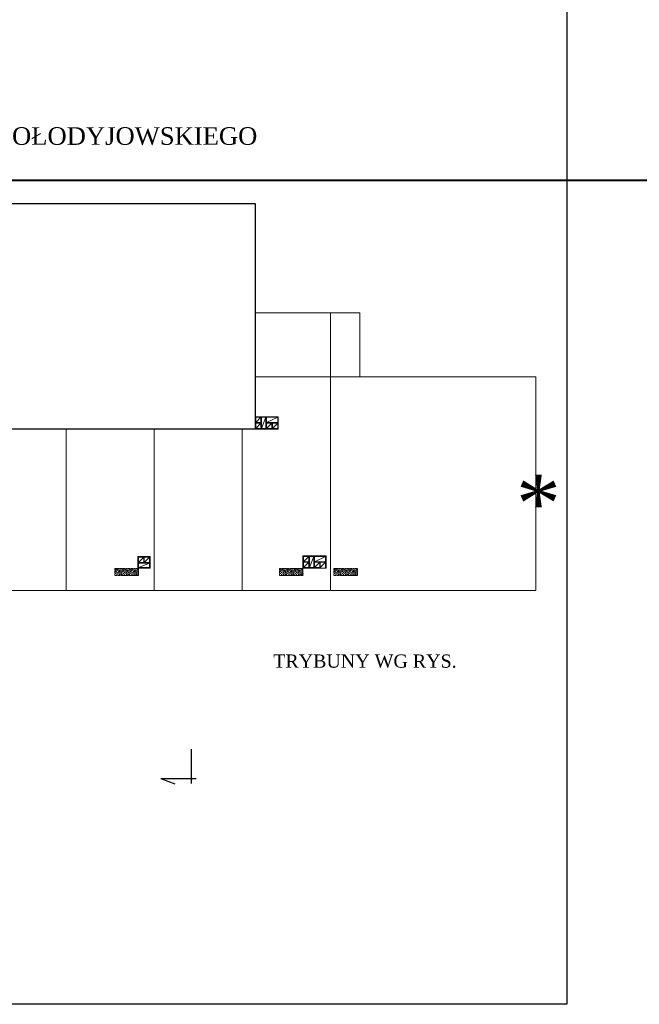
# Model space of a CAD drawing. Header units: millimetres. Extents: x -26513 to 76799, y 0 to 112149.
# Tile 34 of 98: x 9483 to 11594, y 86666 to 90020. Entities that reach past the tile are written whole.
import ezdxf

# ---------------------------------------------------------------- set-up
doc = ezdxf.new("R2010")
doc.units = ezdxf.units.MM
doc.header["$LTSCALE"] = 2
doc.linetypes.add('ACAD_ISO02W100', pattern=[15, 12, -3])
doc.layers.add('istn.śiany', color=2, linetype='Continuous')
doc.layers.add('nazwy pomieszczeń', color=7, linetype='Continuous')
for name, color, linetype, lineweight in [('wentylacja', 4, 'Continuous', 9), ('widok', 3, 'Continuous', 13), ('ZMIANY', 90, 'Continuous', 25)]:
    doc.layers.add(name, color=color, linetype=linetype, lineweight=lineweight)

msp = doc.modelspace()

# ---------------------------------------------------------------- hatches: boundary and pattern name
at = {"layer": 'widok', "linetype": 'ACAD_ISO02W100', "ltscale": 0.3}
h = msp.add_hatch(dxfattribs=at)
h.set_pattern_fill('CONC', color=256, style=0)
h.set_pattern_definition([(0, (830.13, -5283.796), (0, 25.4), [0, -25.4]), (0, (830.384, -5292.686), (0, 25.4), [0, -25.4]), (0, (831.146, -5278.97), (0, 25.4), [0, -25.4]), (338.1986, (817.938, -5286.844), (76.20000693, -25.39999773), [2.735656, -134.047535]), (216.8699, (820.478, -5287.86), (76.1999979, 50.80000313), [1.27, -125.73]), (130.6013, (819.462, -5288.6222), (127.0000107, -152.39997506), [2.341753, -231.8346646]), (206.5651, (811.08, -5291.67), (-25.3999786, -25.4000333), [0.5679694, -56.228158]), (326.3099, (810.572, -5291.924), (50.79998877, -25.4000339), [0.9158224, -90.6651984]), (108.4349, (811.334, -5292.432), (-25.39995944, 50.80001104), [0.803224, -79.518637]), (225, (827.336, -5294.21), (-4e-15, -25.400008), [1.0776204, -34.84339]), (0, (826.574, -5294.972), (25.4, 25.4), [1.524, -23.876]), (135, (828.098, -5294.972), (-25.400008, 2e-15), [1.0776204, -34.84339]), (251.5651, (824.288, -5277.954), (25.39995944, 50.80001104), [0.803224, -79.518637]), (0, (824.034, -5278.716), (25.4, 25.4), [1.27, -24.13]), (143.1301, (825.304, -5278.716), (-76.1999979, 50.80000313), [1.27, -125.73]), (213.6901, (810.826, -5277.7), (50.79998877, 25.4000339), [0.9158224, -90.6651984]), (341.5651, (810.064, -5278.208), (-50.80001104, 25.39995944), [1.6064484, -78.715413]), (126.8699, (811.588, -5278.716), (50.80000313, -76.1999979), [1.27, -125.73]), (0, (818.192, -5278.716), (0, 25.4), [0, -25.4]), (0, (811.334, -5285.32), (0, 25.4), [0, -25.4]), (0, (818.446, -5294.718), (0, 25.4), [0, -25.4]), (0, (825.304, -5286.844), (0, 25.4), [0, -25.4]), (0, (817.938, -5282.526), (0, 25.4), [0, -25.4]), (0, (812.35, -5281.764), (0, 25.4), [0, -25.4]), (0, (814.636, -5283.288), (0, 25.4), [0, -25.4]), (0, (813.62, -5289.384), (0, 25.4), [0, -25.4]), (0, (807.524, -5288.368), (0, 25.4), [0, -25.4]), (0, (807.778, -5282.526), (0, 25.4), [0, -25.4]), (0, (807.016, -5276.938), (0, 25.4), [0, -25.4]), (0, (814.89, -5275.922), (0, 25.4), [0, -25.4]), (0, (820.478, -5274.906), (0, 25.4), [0, -25.4]), (0, (829.368, -5275.922), (0, 25.4), [0, -25.4]), (0, (823.272, -5283.796), (0, 25.4), [0, -25.4]), (0, (820.732, -5279.224), (0, 25.4), [0, -25.4]), (0, (822.764, -5291.416), (0, 25.4), [0, -25.4]), (0, (815.144, -5292.686), (0, 25.4), [0, -25.4]), (0, (822.764, -5298.274), (0, 25.4), [0, -25.4]), (0, (814.382, -5296.75), (0, 25.4), [0, -25.4]), (0, (806.254, -5297.512), (0, 25.4), [0, -25.4]), (0, (809.302, -5298.782), (0, 25.4), [0, -25.4]), (0, (809.556, -5295.226), (0, 25.4), [0, -25.4]), (0, (826.574, -5299.29), (0, 25.4), [0, -25.4]), (0, (829.622, -5288.876), (0, 25.4), [0, -25.4]), (0, (828.352, -5281.256), (0, 25.4), [0, -25.4]), (0, (816.668, -5299.544), (0, 25.4), [0, -25.4])])
h.paths.add_polyline_path([(9847.3, 88126.4), (9847.3, 88150.4), (9807.3, 88150.4), (9807.3, 88126.4)])
h.paths.add_polyline_path([(9887.3, 88126.4), (9887.3, 88150.4), (9847.3, 88150.4), (9847.3, 88126.4)])
h = msp.add_hatch(dxfattribs=at)
h.set_pattern_fill('CONC', color=256, style=0)
h.set_pattern_definition([(0, (1390.63, -5283.796), (0, 25.4), [0, -25.4]), (0, (1390.884, -5292.686), (0, 25.4), [0, -25.4]), (0, (1391.646, -5278.97), (0, 25.4), [0, -25.4]), (338.1986, (1378.438, -5286.844), (76.20000693, -25.39999773), [2.735656, -134.047535]), (216.8699, (1380.978, -5287.86), (76.1999979, 50.80000313), [1.27, -125.73]), (130.6013, (1379.962, -5288.6222), (127.0000107, -152.39997506), [2.341753, -231.8346646]), (206.5651, (1371.58, -5291.67), (-25.3999786, -25.4000333), [0.5679694, -56.228158]), (326.3099, (1371.072, -5291.924), (50.79998877, -25.4000339), [0.9158224, -90.6651984]), (108.4349, (1371.834, -5292.432), (-25.39995944, 50.80001104), [0.803224, -79.518637]), (225, (1387.836, -5294.21), (-4e-15, -25.400008), [1.0776204, -34.84339]), (0, (1387.074, -5294.972), (25.4, 25.4), [1.524, -23.876]), (135, (1388.598, -5294.972), (-25.400008, 2e-15), [1.0776204, -34.84339]), (251.5651, (1384.788, -5277.954), (25.39995944, 50.80001104), [0.803224, -79.518637]), (0, (1384.534, -5278.716), (25.4, 25.4), [1.27, -24.13]), (143.1301, (1385.804, -5278.716), (-76.1999979, 50.80000313), [1.27, -125.73]), (213.6901, (1371.326, -5277.7), (50.79998877, 25.4000339), [0.9158224, -90.6651984]), (341.5651, (1370.564, -5278.208), (-50.80001104, 25.39995944), [1.6064484, -78.715413]), (126.8699, (1372.088, -5278.716), (50.80000313, -76.1999979), [1.27, -125.73]), (0, (1378.692, -5278.716), (0, 25.4), [0, -25.4]), (0, (1371.834, -5285.32), (0, 25.4), [0, -25.4]), (0, (1378.946, -5294.718), (0, 25.4), [0, -25.4]), (0, (1385.804, -5286.844), (0, 25.4), [0, -25.4]), (0, (1378.438, -5282.526), (0, 25.4), [0, -25.4]), (0, (1372.85, -5281.764), (0, 25.4), [0, -25.4]), (0, (1375.136, -5283.288), (0, 25.4), [0, -25.4]), (0, (1374.12, -5289.384), (0, 25.4), [0, -25.4]), (0, (1368.024, -5288.368), (0, 25.4), [0, -25.4]), (0, (1368.278, -5282.526), (0, 25.4), [0, -25.4]), (0, (1367.516, -5276.938), (0, 25.4), [0, -25.4]), (0, (1375.39, -5275.922), (0, 25.4), [0, -25.4]), (0, (1380.978, -5274.906), (0, 25.4), [0, -25.4]), (0, (1389.868, -5275.922), (0, 25.4), [0, -25.4]), (0, (1383.772, -5283.796), (0, 25.4), [0, -25.4]), (0, (1381.232, -5279.224), (0, 25.4), [0, -25.4]), (0, (1383.264, -5291.416), (0, 25.4), [0, -25.4]), (0, (1375.644, -5292.686), (0, 25.4), [0, -25.4]), (0, (1383.264, -5298.274), (0, 25.4), [0, -25.4]), (0, (1374.882, -5296.75), (0, 25.4), [0, -25.4]), (0, (1366.754, -5297.512), (0, 25.4), [0, -25.4]), (0, (1369.802, -5298.782), (0, 25.4), [0, -25.4]), (0, (1370.056, -5295.226), (0, 25.4), [0, -25.4]), (0, (1387.074, -5299.29), (0, 25.4), [0, -25.4]), (0, (1390.122, -5288.876), (0, 25.4), [0, -25.4]), (0, (1388.852, -5281.256), (0, 25.4), [0, -25.4]), (0, (1377.168, -5299.544), (0, 25.4), [0, -25.4])])
h.paths.add_polyline_path([(10407.8, 88126.4), (10407.8, 88150.4), (10367.8, 88150.4), (10367.8, 88126.4)])
h.paths.add_polyline_path([(10447.8, 88126.4), (10447.8, 88150.4), (10407.8, 88150.4), (10407.8, 88126.4)])
h = msp.add_hatch(dxfattribs=at)
h.set_pattern_fill('CONC', color=256, style=0)
h.set_pattern_definition([(0, (1576.13, -5283.796), (0, 25.4), [0, -25.4]), (0, (1576.384, -5292.686), (0, 25.4), [0, -25.4]), (0, (1577.146, -5278.97), (0, 25.4), [0, -25.4]), (338.1986, (1563.938, -5286.844), (76.20000693, -25.39999773), [2.735656, -134.047535]), (216.8699, (1566.478, -5287.86), (76.1999979, 50.80000313), [1.27, -125.73]), (130.6013, (1565.462, -5288.6222), (127.0000107, -152.39997506), [2.341753, -231.8346646]), (206.5651, (1557.08, -5291.67), (-25.3999786, -25.4000333), [0.5679694, -56.228158]), (326.3099, (1556.572, -5291.924), (50.79998877, -25.4000339), [0.9158224, -90.6651984]), (108.4349, (1557.334, -5292.432), (-25.39995944, 50.80001104), [0.803224, -79.518637]), (225, (1573.336, -5294.21), (-4e-15, -25.400008), [1.0776204, -34.84339]), (0, (1572.574, -5294.972), (25.4, 25.4), [1.524, -23.876]), (135, (1574.098, -5294.972), (-25.400008, 2e-15), [1.0776204, -34.84339]), (251.5651, (1570.288, -5277.954), (25.39995944, 50.80001104), [0.803224, -79.518637]), (0, (1570.034, -5278.716), (25.4, 25.4), [1.27, -24.13]), (143.1301, (1571.304, -5278.716), (-76.1999979, 50.80000313), [1.27, -125.73]), (213.6901, (1556.826, -5277.7), (50.79998877, 25.4000339), [0.9158224, -90.6651984]), (341.5651, (1556.064, -5278.208), (-50.80001104, 25.39995944), [1.6064484, -78.715413]), (126.8699, (1557.588, -5278.716), (50.80000313, -76.1999979), [1.27, -125.73]), (0, (1564.192, -5278.716), (0, 25.4), [0, -25.4]), (0, (1557.334, -5285.32), (0, 25.4), [0, -25.4]), (0, (1564.446, -5294.718), (0, 25.4), [0, -25.4]), (0, (1571.304, -5286.844), (0, 25.4), [0, -25.4]), (0, (1563.938, -5282.526), (0, 25.4), [0, -25.4]), (0, (1558.35, -5281.764), (0, 25.4), [0, -25.4]), (0, (1560.636, -5283.288), (0, 25.4), [0, -25.4]), (0, (1559.62, -5289.384), (0, 25.4), [0, -25.4]), (0, (1553.524, -5288.368), (0, 25.4), [0, -25.4]), (0, (1553.778, -5282.526), (0, 25.4), [0, -25.4]), (0, (1553.016, -5276.938), (0, 25.4), [0, -25.4]), (0, (1560.89, -5275.922), (0, 25.4), [0, -25.4]), (0, (1566.478, -5274.906), (0, 25.4), [0, -25.4]), (0, (1575.368, -5275.922), (0, 25.4), [0, -25.4]), (0, (1569.272, -5283.796), (0, 25.4), [0, -25.4]), (0, (1566.732, -5279.224), (0, 25.4), [0, -25.4]), (0, (1568.764, -5291.416), (0, 25.4), [0, -25.4]), (0, (1561.144, -5292.686), (0, 25.4), [0, -25.4]), (0, (1568.764, -5298.274), (0, 25.4), [0, -25.4]), (0, (1560.382, -5296.75), (0, 25.4), [0, -25.4]), (0, (1552.254, -5297.512), (0, 25.4), [0, -25.4]), (0, (1555.302, -5298.782), (0, 25.4), [0, -25.4]), (0, (1555.556, -5295.226), (0, 25.4), [0, -25.4]), (0, (1572.574, -5299.29), (0, 25.4), [0, -25.4]), (0, (1575.622, -5288.876), (0, 25.4), [0, -25.4]), (0, (1574.352, -5281.256), (0, 25.4), [0, -25.4]), (0, (1562.668, -5299.544), (0, 25.4), [0, -25.4])])
h.paths.add_polyline_path([(10593.3, 88126.4), (10593.3, 88150.4), (10553.3, 88150.4), (10553.3, 88126.4)])
h.paths.add_polyline_path([(10633.3, 88126.4), (10633.3, 88150.4), (10593.3, 88150.4), (10593.3, 88126.4)])

# ---------------------------------------------------------------- linework, layer by layer
at = {"layer": 'Defpoints'}
for points in [[(6906.6, 90865.8), (11346.6, 90865.8), (11346.6, 86665.8), (6906.6, 86665.8)], [(9438.9, 89394.6), (10284.8, 89394.6), (10284.8, 88625.7), (9438.9, 88625.7)]]:
    msp.add_lwpolyline(points, close=True, dxfattribs=at)
at = {"layer": 'istn.śiany'}
for p, q in [((10068.1, 87418.3), (10068.1, 87535.1)), ((9963.6, 87435.4), (10084.1, 87435.4)), ((9963.6, 87435.4), (10010.9, 87417))]:
    msp.add_line(p, q, dxfattribs=at)
at = {"layer": 'istn.śiany', "lineweight": 40}
msp.add_lwpolyline([(-26512.9, 112148.8), (40236.1, 112148.8), (40236.1, 89472.4), (-26512.9, 89472.4)], close=True, dxfattribs=at)
at = {"layer": 'wentylacja'}
for p, q in [((10284.8, 88667.7), (10363.8, 88667.7)), ((10284.8, 88667.7), (10284.8, 88625.7)), ((10286.8, 88647.7), (10304.8, 88665.7)), ((10286.8, 88665.7), (10286.8, 88647.7)), ((10286.8, 88665.7), (10304.8, 88665.7)), ((10304.8, 88665.7), (10304.8, 88647.7)), ((10306.8, 88627.7), (10321.8, 88665.7)), ((10306.8, 88665.7), (10321.8, 88665.7)), ((10306.8, 88665.7), (10306.8, 88627.7)), ((10321.8, 88665.7), (10321.8, 88627.7)), ((10323.8, 88647.7), (10361.8, 88665.7)), ((10323.8, 88665.7), (10323.8, 88647.7)), ((10323.8, 88665.7), (10361.8, 88665.7)), ((10361.8, 88665.7), (10361.8, 88647.7)), ((10363.8, 88667.7), (10363.8, 88625.7)), ((10286.8, 88647.7), (10304.8, 88647.7)), ((10286.8, 88627.7), (10304.8, 88645.7)), ((10286.8, 88645.7), (10286.8, 88627.7)), ((10286.8, 88645.7), (10304.8, 88645.7)), ((10304.8, 88645.7), (10304.8, 88627.7)), ((10323.8, 88647.7), (10361.8, 88647.7)), ((10323.8, 88627.7), (10341.8, 88645.7)), ((10323.8, 88645.7), (10323.8, 88627.7)), ((10323.8, 88645.7), (10341.8, 88645.7)), ((10341.8, 88645.7), (10341.8, 88627.7)), ((10343.8, 88627.7), (10361.8, 88645.7)), ((10343.8, 88645.7), (10361.8, 88645.7)), ((10343.8, 88645.7), (10343.8, 88627.7)), ((10361.8, 88645.7), (10361.8, 88627.7)), ((10284.8, 88625.7), (10363.8, 88625.7)), ((10286.8, 88627.7), (10304.8, 88627.7)), ((10306.8, 88627.7), (10321.8, 88627.7)), ((10323.8, 88627.7), (10341.8, 88627.7)), ((10343.8, 88627.7), (10361.8, 88627.7)), ((10447.8, 88193.7), (10447.8, 88151.7)), ((10447.8, 88193.7), (10526.8, 88193.7)), ((10526.8, 88193.7), (10526.8, 88151.7)), ((9885.3, 88191.7), (9927.3, 88191.7)), ((9885.3, 88191.7), (9885.3, 88151.7)), ((9887.3, 88170.7), (9905.3, 88189.7)), ((9887.3, 88189.7), (9905.3, 88189.7)), ((9887.3, 88189.7), (9887.3, 88170.7)), ((9887.3, 88170.7), (9905.3, 88170.7)), ((9887.3, 88153.7), (9925.3, 88168.7)), ((9887.3, 88168.7), (9887.3, 88153.7)), ((9887.3, 88168.7), (9925.3, 88168.7)), ((9905.3, 88189.7), (9905.3, 88170.7)), ((9907.3, 88170.7), (9925.3, 88189.7)), ((9907.3, 88189.7), (9925.3, 88189.7)), ((9907.3, 88189.7), (9907.3, 88170.7)), ((9907.3, 88170.7), (9925.3, 88170.7)), ((9925.3, 88189.7), (9925.3, 88153.7)), ((9927.3, 88191.7), (9927.3, 88151.7)), ((10449.8, 88191.7), (10467.8, 88191.7)), ((10449.8, 88191.7), (10449.8, 88173.7)), ((10449.8, 88173.7), (10467.8, 88191.7)), ((10449.8, 88173.7), (10467.8, 88173.7)), ((10449.8, 88171.7), (10467.8, 88171.7)), ((10449.8, 88171.7), (10449.8, 88153.7)), ((10449.8, 88153.7), (10467.8, 88171.7)), ((10467.8, 88191.7), (10467.8, 88173.7)), ((10467.8, 88171.7), (10467.8, 88153.7)), ((10469.8, 88191.7), (10469.8, 88153.7)), ((10469.8, 88191.7), (10484.8, 88191.7)), ((10469.8, 88153.7), (10484.8, 88191.7)), ((10484.8, 88191.7), (10484.8, 88153.7)), ((10486.8, 88191.7), (10486.8, 88173.7)), ((10486.8, 88191.7), (10524.8, 88191.7)), ((10486.8, 88173.7), (10524.8, 88191.7)), ((10486.8, 88173.7), (10524.8, 88173.7)), ((10486.8, 88171.7), (10504.8, 88171.7)), ((10486.8, 88171.7), (10486.8, 88153.7)), ((10486.8, 88153.7), (10504.8, 88171.7)), ((10504.8, 88171.7), (10504.8, 88153.7)), ((10506.8, 88171.7), (10506.8, 88153.7)), ((10506.8, 88171.7), (10524.8, 88171.7)), ((10506.8, 88153.7), (10524.8, 88171.7)), ((10524.8, 88191.7), (10524.8, 88173.7)), ((10524.8, 88171.7), (10524.8, 88153.7)), ((9885.3, 88151.7), (9927.3, 88151.7)), ((9887.3, 88153.7), (9925.3, 88153.7)), ((10447.8, 88151.7), (10526.8, 88151.7)), ((10449.8, 88153.7), (10467.8, 88153.7)), ((10469.8, 88153.7), (10484.8, 88153.7)), ((10486.8, 88153.7), (10504.8, 88153.7))]:
    msp.add_line(p, q, dxfattribs=at)
at = {"layer": 'widok'}
for p, q in [((10284.8, 89021.7), (10641.3, 89021.7)), ((10541.3, 89021.7), (10541.3, 88075.4)), ((10641.3, 89021.7), (10641.3, 88803.7)), ((10284.8, 88803.7), (11241.3, 88803.7)), ((11241.3, 88803.7), (11241.3, 88075.4)), ((9641.3, 88625.7), (9641.3, 88075.4)), ((9941.3, 88625.7), (9941.3, 88075.4)), ((10241.3, 88625.7), (10241.3, 88075.4)), ((8771.2, 88075.4), (11241.3, 88075.4))]:
    msp.add_line(p, q, dxfattribs=at)
at = {"layer": 'widok', "linetype": 'ACAD_ISO02W100', "ltscale": 0.3}
for points in [[(9807.3, 88150.4), (9887.3, 88150.4), (9887.3, 88126.4), (9807.3, 88126.4)], [(10367.8, 88150.4), (10447.8, 88150.4), (10447.8, 88126.4), (10367.8, 88126.4)], [(10553.3, 88150.4), (10633.3, 88150.4), (10633.3, 88126.4), (10553.3, 88126.4)]]:
    msp.add_lwpolyline(points, close=True, dxfattribs=at)

# ---------------------------------------------------------------- texts
at = {"layer": 'nazwy pomieszczeń', "width": 1473.416, "attachment_point": 1}
for s, insert, char_height in [('{\\fTimes New Roman|b0|i0|c238|p18;UL. WOŁODYJOWSKIEGO }', (9205.2, 89654), 60), ('{\\fTimes New Roman|b0|i0|c238|p18;\\H3x;TRYBUNY WG RYS. }', (10346.5, 87857.6), 15)]:
    msp.add_mtext(s, dxfattribs=dict(at, insert=insert, char_height=char_height))
at = {"layer": 'ZMIANY', "insert": (11174.3, 88470.6), "char_height": 200, "width": 631.404, "attachment_point": 1}
msp.add_mtext('{\\fTimes New Roman|b0|i0|c238|p18;*}', dxfattribs=at)

doc.saveas('drawing.dxf')
